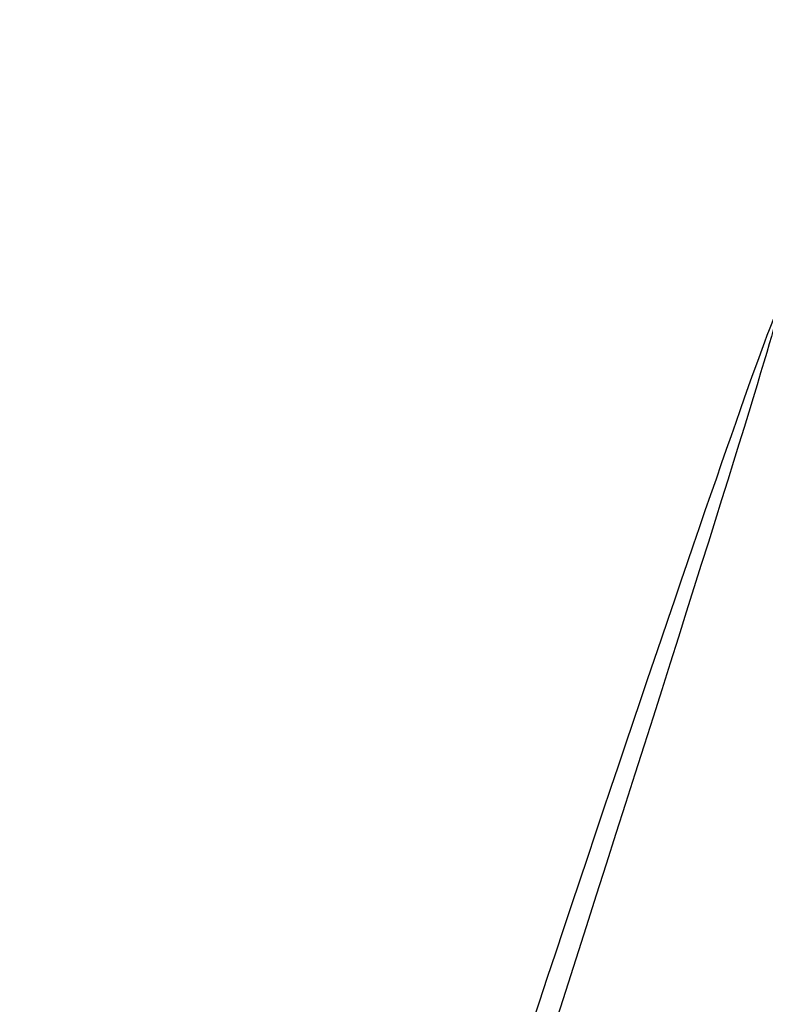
# Model space of a CAD drawing. Header units: millimetres. Extents: x -1861 to 1979, y -141 to 793.
# Tile 8 of 256: x -1795 to -1788, y -95 to -86. Entities that reach past the tile are written whole.
import ezdxf

# ---------------------------------------------------------------- set-up
doc = ezdxf.new("R2010")
doc.units = ezdxf.units.MM
doc.header["$MEASUREMENT"] = 0
doc.layers.add('Flora sofa modul', color=7, linetype='Continuous', true_color=0x70afaa)
doc.layers.add('Piping', color=7, linetype='Continuous', true_color=0xb9b584)

msp = doc.modelspace()

# ---------------------------------------------------------------- linework, layer by layer
at = {"layer": 'Flora sofa modul'}
for points, knots in [([(-1827.7517, -89.4127, 385.0654), (-1826.8849, -87.5332, 387.8492), (-1821.8731, -83.8529, 393.3324), (-1810.8457, -77.6641, 398.5164), (-1798.8218, -71.3016, 402.462), (-1786.3512, -64.8813, 405.5374), (-1773.6701, -58.5024, 408.0804), (-1760.7628, -52.2158, 410.2591), (-1747.7536, -46.0436, 412.1475), (-1734.7812, -39.9984, 413.7886), (-1721.7066, -34.1033, 415.2588), (-1708.5987, -28.3638, 416.5767), (-1695.4381, -22.7884, 417.7703), (-1682.3102, -17.3789, 418.8462), (-1669.1292, -12.1439, 419.8322), (-1655.9076, -7.0857, 420.7366), (-1642.741, -2.2043, 421.5596), (-1629.2865, 2.4869, 422.3437), (-1616.1204, 7.0054, 423.0358), (-1602.8659, 11.3355, 423.6826), (-1589.6206, 15.48, 424.2776), (-1576.3593, 19.4366, 424.8276), (-1563.0969, 23.2048, 425.335), (-1549.8086, 26.7831, 425.8043), (-1536.5865, 30.1724, 426.2327), (-1524.3618, 33.1208, 426.5981), (-1516.5537, 34.9037, 426.8148), (-1513.1654, 35.6583, 426.9058)], [0, 0, 0, 0, 11.539855, 23.07971, 34.619565, 46.15942, 57.699275, 69.23913, 80.778985, 92.318839, 103.858694, 115.398549, 126.938404, 138.478259, 150.018114, 161.557969, 173.097824, 184.637679, 196.177534, 207.717389, 219.257244, 230.797099, 242.336954, 253.876808, 265.416663, 276.956518, 285.798576, 285.798576, 285.798576, 285.798576]), ([(-1818.0782, -94.4658, 385.3228), (-1817.2392, -92.5734, 388.0684), (-1812.3328, -88.8676, 393.476), (-1801.5179, -82.6365, 398.5861), (-1789.7218, -76.2311, 402.4739), (-1777.4859, -69.7678, 405.503), (-1765.0427, -63.3464, 408.0066), (-1752.3769, -57.018, 410.1508), (-1739.6107, -50.8049, 412.0087), (-1726.8807, -44.7196, 413.6226), (-1714.0502, -38.7855, 415.068), (-1701.1869, -33.0081, 416.3633), (-1688.2716, -27.3959, 417.536), (-1675.3885, -21.9507, 418.5927), (-1662.4532, -16.6812, 419.5609), (-1649.4778, -11.5896, 420.4487), (-1636.5567, -6.676, 421.2563), (-1623.352, -1.9539, 422.0258), (-1610.4313, 2.5944, 422.7045), (-1597.4236, 6.9531, 423.3389), (-1584.4249, 11.125, 423.9222), (-1571.4105, 15.1077, 424.4613), (-1558.395, 18.9008, 424.9585), (-1545.3539, 22.5027, 425.4183), (-1532.3781, 25.9144, 425.8378), (-1521.6378, 28.5714, 426.1582), (-1515.2326, 30.0854, 426.3378), (-1513.1654, 30.5666, 426.3946)], [0, 0, 0, 0, 11.539855, 23.07971, 34.619565, 46.15942, 57.699275, 69.23913, 80.778985, 92.318839, 103.858694, 115.398549, 126.938404, 138.478259, 150.018114, 161.557969, 173.097824, 184.637679, 196.177534, 207.717389, 219.257244, 230.797099, 242.336954, 253.876808, 265.416663, 276.956518, 282.454517, 282.454517, 282.454517, 282.454517])]:
    msp.add_open_spline(points, degree=3, knots=knots, dxfattribs=at)
at = {"layer": 'Piping'}
for points in [[(-1794.5841, -108.3262, 386.929), (-1793.7966, -105.7389, 388.0132), (-1790.5414, -95.6331, 387.5499), (-1787.4585, -86.6331, 382.3261), (-1788.246, -89.2204, 381.2419)], [(-1788.246, -89.2204, 381.2419), (-1789.0335, -91.8078, 380.1578), (-1795.2663, -111.1573, 381.0449), (-1795.3716, -110.9136, 385.8449), (-1794.5841, -108.3262, 386.929)]]:
    msp.add_open_spline(points, degree=3, dxfattribs=at)

doc.saveas('drawing.dxf')
